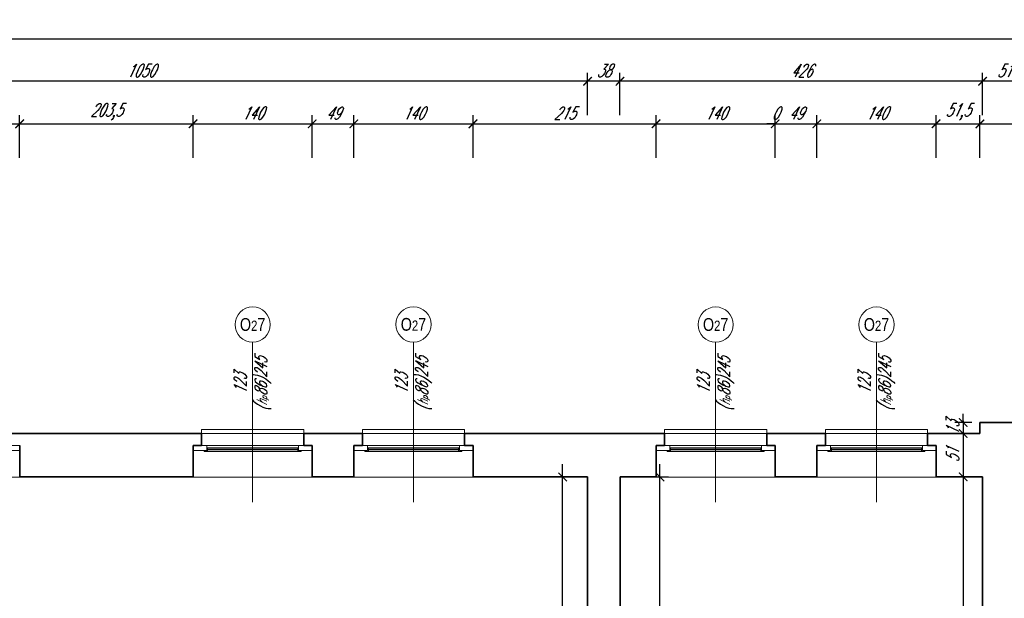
# Model space of a CAD drawing. Header units: millimetres. Extents: x 402 to 79005, y -7782 to 89952.
# Tile 191 of 256: x 26124 to 27281, y 32056 to 32735. Entities that reach past the tile are written whole.
import ezdxf

# ---------------------------------------------------------------- set-up
doc = ezdxf.new("R2010")
doc.units = ezdxf.units.MM
doc.header["$LTSCALE"] = 10
doc.linetypes.add('DASHED', pattern=[19.05, 12.7, -6.35])
doc.layers.get('0').update_dxf_attribs({"lineweight": 0})
doc.layers.get('Defpoints').update_dxf_attribs({"color": 253})
for name, color, linetype, lineweight in [('01 parter - ściany', 253, 'Continuous', 35), ('03-01_okna', 253, 'Continuous', 15), ('04-1_widok', 253, 'Continuous', 5), ('05-01_wymiary', 253, 'Continuous', 5), ('05-03_opis', 253, 'Continuous', 5)]:
    doc.layers.add(name, color=color, linetype=linetype, lineweight=lineweight)
doc.styles.add('ariel', font='ARIAL.TTF', dxfattribs={"width": 0.8})
doc.styles.add('ariel_wym', font='simplex.shx', dxfattribs={"width": 0.65, "oblique": 25})
doc.dimstyles.new('ariel 50', dxfattribs={"dimtxt": 15, "dimasz": 10, "dimexe": 10, "dimexo": 0, "dimgap": 5, "dimtad": 1, "dimdec": 1, "dimrnd": 0.5, "dimtxsty": 'ariel_wym', "dimblk": 'ARCHTICK', "dimcen": 2.5, "dimdle": 15, "dimazin": 0, "dimtfac": 1, "dimtdec": 1, "dimtix": 1, "dimtmove": 0, "dimatfit": 3, "dimldrblk": 'DOT', "dimfxl": 0, "dimarcsym": 0})
doc.dimstyles.new('ariel 50 wnętrze', dxfattribs={"dimtxt": 15, "dimasz": 10, "dimexe": 10, "dimexo": 0, "dimgap": 5, "dimtad": 1, "dimdec": 1, "dimrnd": 0.5, "dimtxsty": 'ariel_wym', "dimblk": 'ARCHTICK', "dimcen": 2.5, "dimdle": 15, "dimazin": 0, "dimtfac": 1, "dimtdec": 1, "dimtix": 1, "dimtmove": 0, "dimatfit": 3, "dimldrblk": 'DOT', "dimfxl": 0, "dimarcsym": 0})

# ---------------------------------------------------------------- blocks, each defined once
blk = doc.blocks.new('_ArchTick')
at = {"color": 0, "linetype": 'ByBlock', "const_width": 0.15}
blk.add_lwpolyline([(-0.5, -0.5), (0.5, 0.5)], dxfattribs=at)
blk = doc.blocks.new('*D1431')
at = {"layer": '05-01_wymiary', "color": 0, "lineweight": -2}
for p, q in [((25984.4, 32573.2), (25984.4, 32623.2)), ((26124.4, 32573.2), (26124.4, 32623.2)), ((25969.4, 32613.2), (26139.4, 32613.2))]:
    blk.add_line(p, q, dxfattribs=at)
at = {"layer": 'Defpoints', "color": 0}
for p in [(26124.4, 32613.2), (25984.4, 32198.4), (26124.4, 32198.3)]:
    blk.add_point(p, dxfattribs=at)
at = {"layer": '05-01_wymiary', "color": 0, "lineweight": -2, "xscale": 10, "yscale": 10, "zscale": 10, "rotation": 180}
blk.add_blockref('_ArchTick', (25984.4, 32613.2), dxfattribs=at)
at = {"layer": '05-01_wymiary', "color": 0, "lineweight": -2, "xscale": 10, "yscale": 10, "zscale": 10}
blk.add_blockref('_ArchTick', (26124.4, 32613.2), dxfattribs=at)
at = {"layer": '05-01_wymiary', "color": 0, "insert": (26054.4, 32625.7), "char_height": 15, "attachment_point": 5, "style": 'ariel_wym'}
blk.add_mtext('140', dxfattribs=at)
blk = doc.blocks.new('_Dot')
at = {"color": 0, "linetype": 'ByBlock', "lineweight": -2}
blk.add_line((-0.5, 0), (-1, 0), dxfattribs=at)
at = {"color": 0, "linetype": 'ByBlock', "const_width": 0.5}
blk.add_lwpolyline([(-0.25, 0, 1), (0.25, 0, 1)], format="xyb", close=True, dxfattribs=at)
blk = doc.blocks.new('*D1432')
at = {"layer": '05-01_wymiary', "color": 0, "lineweight": -2}
for p, q in [((26124.4, 32573.2), (26124.4, 32623.2)), ((26328.1, 32573.2), (26328.1, 32623.2)), ((26109.4, 32613.2), (26343.1, 32613.2))]:
    blk.add_line(p, q, dxfattribs=at)
at = {"layer": 'Defpoints', "color": 0}
for p in [(26328.1, 32613.2), (26124.4, 32198.3), (26328.1, 32198.4)]:
    blk.add_point(p, dxfattribs=at)
at = {"layer": '05-01_wymiary', "color": 0, "lineweight": -2, "xscale": 10, "yscale": 10, "zscale": 10, "rotation": 180}
blk.add_blockref('_ArchTick', (26124.4, 32613.2), dxfattribs=at)
at = {"layer": '05-01_wymiary', "color": 0, "lineweight": -2, "xscale": 10, "yscale": 10, "zscale": 10}
blk.add_blockref('_ArchTick', (26328.1, 32613.2), dxfattribs=at)
at = {"layer": '05-01_wymiary', "color": 0, "insert": (26226.3, 32627.1), "char_height": 15, "attachment_point": 5, "style": 'ariel_wym'}
blk.add_mtext('203,5', dxfattribs=at)
blk = doc.blocks.new('*D1433')
at = {"layer": '05-01_wymiary', "color": 0, "lineweight": -2}
for p, q in [((26328.1, 32573.2), (26328.1, 32623.2)), ((26468.1, 32573.2), (26468.1, 32623.2)), ((26313.1, 32613.2), (26483.1, 32613.2))]:
    blk.add_line(p, q, dxfattribs=at)
at = {"layer": 'Defpoints', "color": 0}
for p in [(26468.1, 32613.2), (26328.1, 32198.4), (26468.1, 32198.3)]:
    blk.add_point(p, dxfattribs=at)
at = {"layer": '05-01_wymiary', "color": 0, "lineweight": -2, "xscale": 10, "yscale": 10, "zscale": 10, "rotation": 180}
blk.add_blockref('_ArchTick', (26328.1, 32613.2), dxfattribs=at)
at = {"layer": '05-01_wymiary', "color": 0, "lineweight": -2, "xscale": 10, "yscale": 10, "zscale": 10}
blk.add_blockref('_ArchTick', (26468.1, 32613.2), dxfattribs=at)
at = {"layer": '05-01_wymiary', "color": 0, "insert": (26398.1, 32625.7), "char_height": 15, "attachment_point": 5, "style": 'ariel_wym'}
blk.add_mtext('140', dxfattribs=at)
blk = doc.blocks.new('*D1434')
at = {"layer": '05-01_wymiary', "color": 0, "lineweight": -2}
for p, q in [((26468.1, 32573.2), (26468.1, 32623.2)), ((26517.1, 32573.2), (26517.1, 32623.2)), ((26453.1, 32613.2), (26532.1, 32613.2))]:
    blk.add_line(p, q, dxfattribs=at)
at = {"layer": 'Defpoints', "color": 0}
for p in [(26517.1, 32613.2), (26468.1, 32198.3), (26517.1, 32198.4)]:
    blk.add_point(p, dxfattribs=at)
at = {"layer": '05-01_wymiary', "color": 0, "lineweight": -2, "xscale": 10, "yscale": 10, "zscale": 10, "rotation": 180}
blk.add_blockref('_ArchTick', (26468.1, 32613.2), dxfattribs=at)
at = {"layer": '05-01_wymiary', "color": 0, "lineweight": -2, "xscale": 10, "yscale": 10, "zscale": 10}
blk.add_blockref('_ArchTick', (26517.1, 32613.2), dxfattribs=at)
at = {"layer": '05-01_wymiary', "color": 0, "insert": (26492.6, 32625.7), "char_height": 15, "attachment_point": 5, "style": 'ariel_wym'}
blk.add_mtext('49', dxfattribs=at)
blk = doc.blocks.new('*D1435')
at = {"layer": '05-01_wymiary', "color": 0, "lineweight": -2}
for p, q in [((26517.1, 32573.2), (26517.1, 32623.2)), ((26657.1, 32573.2), (26657.1, 32623.2)), ((26502.1, 32613.2), (26672.1, 32613.2))]:
    blk.add_line(p, q, dxfattribs=at)
at = {"layer": 'Defpoints', "color": 0}
for p in [(26657.1, 32613.2), (26517.1, 32198.4), (26657.1, 32198.5)]:
    blk.add_point(p, dxfattribs=at)
at = {"layer": '05-01_wymiary', "color": 0, "lineweight": -2, "xscale": 10, "yscale": 10, "zscale": 10, "rotation": 180}
blk.add_blockref('_ArchTick', (26517.1, 32613.2), dxfattribs=at)
at = {"layer": '05-01_wymiary', "color": 0, "lineweight": -2, "xscale": 10, "yscale": 10, "zscale": 10}
blk.add_blockref('_ArchTick', (26657.1, 32613.2), dxfattribs=at)
at = {"layer": '05-01_wymiary', "color": 0, "insert": (26587.1, 32625.7), "char_height": 15, "attachment_point": 5, "style": 'ariel_wym'}
blk.add_mtext('140', dxfattribs=at)
blk = doc.blocks.new('*D1436')
at = {"layer": '05-01_wymiary', "color": 0, "lineweight": -2}
for p, q in [((26657.1, 32573.2), (26657.1, 32623.2)), ((26872.2, 32573.2), (26872.2, 32623.2)), ((26642.1, 32613.2), (26887.2, 32613.2))]:
    blk.add_line(p, q, dxfattribs=at)
at = {"layer": 'Defpoints', "color": 0}
for p in [(26872.2, 32613.2), (26657.1, 32198.5), (26872.2, 32198.4)]:
    blk.add_point(p, dxfattribs=at)
at = {"layer": '05-01_wymiary', "color": 0, "lineweight": -2, "xscale": 10, "yscale": 10, "zscale": 10, "rotation": 180}
blk.add_blockref('_ArchTick', (26657.1, 32613.2), dxfattribs=at)
at = {"layer": '05-01_wymiary', "color": 0, "lineweight": -2, "xscale": 10, "yscale": 10, "zscale": 10}
blk.add_blockref('_ArchTick', (26872.2, 32613.2), dxfattribs=at)
at = {"layer": '05-01_wymiary', "color": 0, "insert": (26764.7, 32625.7), "char_height": 15, "attachment_point": 5, "style": 'ariel_wym'}
blk.add_mtext('215', dxfattribs=at)
blk = doc.blocks.new('*D1437')
at = {"layer": '05-01_wymiary', "color": 0, "lineweight": -2}
for p, q in [((26872.2, 32573.2), (26872.2, 32623.2)), ((27012.2, 32573.2), (27012.2, 32623.2)), ((26857.2, 32613.2), (27027.2, 32613.2))]:
    blk.add_line(p, q, dxfattribs=at)
at = {"layer": 'Defpoints', "color": 0}
for p in [(27012.2, 32613.2), (26872.2, 32198.4), (27012.2, 32198.3)]:
    blk.add_point(p, dxfattribs=at)
at = {"layer": '05-01_wymiary', "color": 0, "lineweight": -2, "xscale": 10, "yscale": 10, "zscale": 10, "rotation": 180}
blk.add_blockref('_ArchTick', (26872.2, 32613.2), dxfattribs=at)
at = {"layer": '05-01_wymiary', "color": 0, "lineweight": -2, "xscale": 10, "yscale": 10, "zscale": 10}
blk.add_blockref('_ArchTick', (27012.2, 32613.2), dxfattribs=at)
at = {"layer": '05-01_wymiary', "color": 0, "insert": (26942.2, 32625.7), "char_height": 15, "attachment_point": 5, "style": 'ariel_wym'}
blk.add_mtext('140', dxfattribs=at)
blk = doc.blocks.new('*D1438')
at = {"layer": '05-01_wymiary', "color": 0, "lineweight": -2}
for p, q in [((27012.2, 32573.2), (27012.2, 32623.2)), ((27012.2, 32573.2), (27012.2, 32623.2)), ((27012.2, 32613.2), (27002.2, 32613.2)), ((27012.2, 32613.2), (27012.2, 32613.2)), ((27012.2, 32613.2), (27022.2, 32613.2))]:
    blk.add_line(p, q, dxfattribs=at)
at = {"layer": 'Defpoints', "color": 0}
for p in [(27012.2, 32613.2), (27012.2, 32198.5), (27012.2, 32198.3)]:
    blk.add_point(p, dxfattribs=at)
at = {"layer": '05-01_wymiary', "color": 0, "lineweight": -2, "xscale": 10, "yscale": 10, "zscale": 10}
blk.add_blockref('_ArchTick', (27012.2, 32613.2), dxfattribs=at)
at = {"layer": '05-01_wymiary', "color": 0, "lineweight": -2, "xscale": 10, "yscale": 10, "zscale": 10, "rotation": 180}
blk.add_blockref('_ArchTick', (27012.2, 32613.2), dxfattribs=at)
at = {"layer": '05-01_wymiary', "color": 0, "insert": (27012.2, 32625.7), "char_height": 15, "attachment_point": 5, "style": 'ariel_wym'}
blk.add_mtext('0', dxfattribs=at)
blk = doc.blocks.new('*D1439')
at = {"layer": '05-01_wymiary', "color": 0, "lineweight": -2}
for p, q in [((27012.2, 32573.2), (27012.2, 32623.2)), ((27061.2, 32573.2), (27061.2, 32623.2)), ((26997.2, 32613.2), (27076.2, 32613.2))]:
    blk.add_line(p, q, dxfattribs=at)
at = {"layer": 'Defpoints', "color": 0}
for p in [(27061.2, 32613.2), (27012.2, 32198.5), (27061.2, 32198.4)]:
    blk.add_point(p, dxfattribs=at)
at = {"layer": '05-01_wymiary', "color": 0, "lineweight": -2, "xscale": 10, "yscale": 10, "zscale": 10, "rotation": 180}
blk.add_blockref('_ArchTick', (27012.2, 32613.2), dxfattribs=at)
at = {"layer": '05-01_wymiary', "color": 0, "lineweight": -2, "xscale": 10, "yscale": 10, "zscale": 10}
blk.add_blockref('_ArchTick', (27061.2, 32613.2), dxfattribs=at)
at = {"layer": '05-01_wymiary', "color": 0, "insert": (27036.7, 32625.7), "char_height": 15, "attachment_point": 5, "style": 'ariel_wym'}
blk.add_mtext('49', dxfattribs=at)
blk = doc.blocks.new('*D1440')
at = {"layer": '05-01_wymiary', "color": 0, "lineweight": -2}
for p, q in [((27061.2, 32573.2), (27061.2, 32623.2)), ((27201.2, 32573.2), (27201.2, 32623.2)), ((27046.2, 32613.2), (27216.2, 32613.2))]:
    blk.add_line(p, q, dxfattribs=at)
at = {"layer": 'Defpoints', "color": 0}
for p in [(27201.2, 32613.2), (27061.2, 32198.4), (27201.2, 32198.3)]:
    blk.add_point(p, dxfattribs=at)
at = {"layer": '05-01_wymiary', "color": 0, "lineweight": -2, "xscale": 10, "yscale": 10, "zscale": 10, "rotation": 180}
blk.add_blockref('_ArchTick', (27061.2, 32613.2), dxfattribs=at)
at = {"layer": '05-01_wymiary', "color": 0, "lineweight": -2, "xscale": 10, "yscale": 10, "zscale": 10}
blk.add_blockref('_ArchTick', (27201.2, 32613.2), dxfattribs=at)
at = {"layer": '05-01_wymiary', "color": 0, "insert": (27131.2, 32625.7), "char_height": 15, "attachment_point": 5, "style": 'ariel_wym'}
blk.add_mtext('140', dxfattribs=at)
blk = doc.blocks.new('*D1441')
at = {"layer": '05-01_wymiary', "color": 0, "lineweight": -2}
for p, q in [((27201.2, 32573.2), (27201.2, 32623.2)), ((27252.8, 32573.2), (27252.8, 32623.2)), ((27186.2, 32613.2), (27267.8, 32613.2))]:
    blk.add_line(p, q, dxfattribs=at)
at = {"layer": 'Defpoints', "color": 0}
for p in [(27252.8, 32613.2), (27252.8, 32262.5), (27201.2, 32198.3)]:
    blk.add_point(p, dxfattribs=at)
at = {"layer": '05-01_wymiary', "color": 0, "lineweight": -2, "xscale": 10, "yscale": 10, "zscale": 10, "rotation": 180}
blk.add_blockref('_ArchTick', (27201.2, 32613.2), dxfattribs=at)
at = {"layer": '05-01_wymiary', "color": 0, "lineweight": -2, "xscale": 10, "yscale": 10, "zscale": 10}
blk.add_blockref('_ArchTick', (27252.8, 32613.2), dxfattribs=at)
at = {"layer": '05-01_wymiary', "color": 0, "insert": (27227, 32627.1), "char_height": 15, "attachment_point": 5, "style": 'ariel_wym'}
blk.add_mtext('51,5', dxfattribs=at)
blk = doc.blocks.new('*D1442')
at = {"layer": '05-01_wymiary', "color": 0, "lineweight": -2}
for p, q in [((27252.8, 32573.2), (27252.8, 32623.2)), ((27448.1, 32573.2), (27448.1, 32623.2)), ((27237.8, 32613.2), (27463.1, 32613.2))]:
    blk.add_line(p, q, dxfattribs=at)
at = {"layer": 'Defpoints', "color": 0}
for p in [(27448.1, 32613.2), (27252.8, 32262.5), (27448.1, 32262.5)]:
    blk.add_point(p, dxfattribs=at)
at = {"layer": '05-01_wymiary', "color": 0, "lineweight": -2, "xscale": 10, "yscale": 10, "zscale": 10, "rotation": 180}
blk.add_blockref('_ArchTick', (27252.8, 32613.2), dxfattribs=at)
at = {"layer": '05-01_wymiary', "color": 0, "lineweight": -2, "xscale": 10, "yscale": 10, "zscale": 10}
blk.add_blockref('_ArchTick', (27448.1, 32613.2), dxfattribs=at)
at = {"layer": '05-01_wymiary', "color": 0, "insert": (27350.5, 32627.1), "char_height": 15, "attachment_point": 5, "style": 'ariel_wym'}
blk.add_mtext('195,5', dxfattribs=at)
blk = doc.blocks.new('*D1455')
at = {"layer": '05-01_wymiary', "color": 0, "lineweight": -2}
for p, q in [((27255.9, 32623.2), (27255.9, 32673.2)), ((27306.9, 32623.2), (27306.9, 32673.2)), ((27321.9, 32663.2), (27240.9, 32663.2))]:
    blk.add_line(p, q, dxfattribs=at)
at = {"layer": 'Defpoints', "color": 0}
for p in [(27255.9, 32663.2), (27255.9, 32198.5), (27306.9, 32143.7)]:
    blk.add_point(p, dxfattribs=at)
at = {"layer": '05-01_wymiary', "color": 0, "lineweight": -2, "xscale": 10, "yscale": 10, "zscale": 10, "rotation": 180}
blk.add_blockref('_ArchTick', (27255.9, 32663.2), dxfattribs=at)
at = {"layer": '05-01_wymiary', "color": 0, "lineweight": -2, "xscale": 10, "yscale": 10, "zscale": 10}
blk.add_blockref('_ArchTick', (27306.9, 32663.2), dxfattribs=at)
at = {"layer": '05-01_wymiary', "color": 0, "insert": (27281.4, 32675.7), "char_height": 15, "attachment_point": 5, "style": 'ariel_wym'}
blk.add_mtext('51', dxfattribs=at)
blk = doc.blocks.new('*D1456')
at = {"layer": '05-01_wymiary', "color": 0, "lineweight": -2}
for p, q in [((26829.8, 32623.2), (26829.8, 32673.2)), ((27255.9, 32623.2), (27255.9, 32673.2)), ((27270.9, 32663.2), (26814.8, 32663.2))]:
    blk.add_line(p, q, dxfattribs=at)
at = {"layer": 'Defpoints', "color": 0}
for p in [(26829.8, 32663.2), (26829.8, 32198.5), (27255.9, 32198.5)]:
    blk.add_point(p, dxfattribs=at)
at = {"layer": '05-01_wymiary', "color": 0, "lineweight": -2, "xscale": 10, "yscale": 10, "zscale": 10, "rotation": 180}
blk.add_blockref('_ArchTick', (26829.8, 32663.2), dxfattribs=at)
at = {"layer": '05-01_wymiary', "color": 0, "lineweight": -2, "xscale": 10, "yscale": 10, "zscale": 10}
blk.add_blockref('_ArchTick', (27255.9, 32663.2), dxfattribs=at)
at = {"layer": '05-01_wymiary', "color": 0, "insert": (27042.9, 32675.7), "char_height": 15, "attachment_point": 5, "style": 'ariel_wym'}
blk.add_mtext('426', dxfattribs=at)
blk = doc.blocks.new('*D1457')
at = {"layer": '05-01_wymiary', "color": 0, "lineweight": -2}
for p, q in [((26791.8, 32623.2), (26791.8, 32673.2)), ((26829.8, 32623.2), (26829.8, 32673.2)), ((26844.8, 32663.2), (26776.8, 32663.2))]:
    blk.add_line(p, q, dxfattribs=at)
at = {"layer": 'Defpoints', "color": 0}
for p in [(26791.8, 32663.2), (26791.8, 32198.5), (26829.8, 32198.5)]:
    blk.add_point(p, dxfattribs=at)
at = {"layer": '05-01_wymiary', "color": 0, "lineweight": -2, "xscale": 10, "yscale": 10, "zscale": 10, "rotation": 180}
blk.add_blockref('_ArchTick', (26791.8, 32663.2), dxfattribs=at)
at = {"layer": '05-01_wymiary', "color": 0, "lineweight": -2, "xscale": 10, "yscale": 10, "zscale": 10}
blk.add_blockref('_ArchTick', (26829.8, 32663.2), dxfattribs=at)
at = {"layer": '05-01_wymiary', "color": 0, "insert": (26810.8, 32675.7), "char_height": 15, "attachment_point": 5, "style": 'ariel_wym'}
blk.add_mtext('38', dxfattribs=at)
blk = doc.blocks.new('*D1458')
at = {"layer": '05-01_wymiary', "color": 0, "lineweight": -2}
for p, q in [((25741.8, 32623.2), (25741.8, 32673.2)), ((26791.8, 32623.2), (26791.8, 32673.2)), ((26806.8, 32663.2), (25726.8, 32663.2))]:
    blk.add_line(p, q, dxfattribs=at)
at = {"layer": 'Defpoints', "color": 0}
for p in [(25741.8, 32663.2), (25741.8, 32198.5), (26791.8, 32198.5)]:
    blk.add_point(p, dxfattribs=at)
at = {"layer": '05-01_wymiary', "color": 0, "lineweight": -2, "xscale": 10, "yscale": 10, "zscale": 10, "rotation": 180}
blk.add_blockref('_ArchTick', (25741.8, 32663.2), dxfattribs=at)
at = {"layer": '05-01_wymiary', "color": 0, "lineweight": -2, "xscale": 10, "yscale": 10, "zscale": 10}
blk.add_blockref('_ArchTick', (26791.8, 32663.2), dxfattribs=at)
at = {"layer": '05-01_wymiary', "color": 0, "insert": (26266.8, 32675.7), "char_height": 15, "attachment_point": 5, "style": 'ariel_wym'}
blk.add_mtext('1050', dxfattribs=at)
blk = doc.blocks.new('*D1473')
at = {"layer": '05-01_wymiary', "color": 0, "lineweight": -2}
for p, q in [((22901.9, 32673.2), (22901.9, 32723.2)), ((27448.1, 32673.2), (27448.1, 32723.2)), ((22886.9, 32713.2), (27463.1, 32713.2))]:
    blk.add_line(p, q, dxfattribs=at)
at = {"layer": 'Defpoints', "color": 0}
for p in [(27448.1, 32713.2), (27448.1, 32262.5), (22901.9, 32249.5)]:
    blk.add_point(p, dxfattribs=at)
at = {"layer": '05-01_wymiary', "color": 0, "lineweight": -2, "xscale": 10, "yscale": 10, "zscale": 10, "rotation": 180}
blk.add_blockref('_ArchTick', (22901.9, 32713.2), dxfattribs=at)
at = {"layer": '05-01_wymiary', "color": 0, "lineweight": -2, "xscale": 10, "yscale": 10, "zscale": 10}
blk.add_blockref('_ArchTick', (27448.1, 32713.2), dxfattribs=at)
at = {"layer": '05-01_wymiary', "color": 0, "insert": (25175, 32725.7), "char_height": 15, "attachment_point": 5, "style": 'ariel_wym'}
blk.add_mtext('4546', dxfattribs=at)
blk = doc.blocks.new('*D1240')
at = {"layer": '05-01_wymiary', "color": 0, "lineweight": -2}
for p, q in [((26876.8, 31537.2), (26876.8, 32213.5)), ((26866.8, 32198.5), (26886.8, 32198.5)), ((26866.8, 31552.2), (26886.8, 31552.2))]:
    blk.add_line(p, q, dxfattribs=at)
at = {"layer": 'Defpoints', "color": 0}
for p in [(26829.8, 32198.5), (26876.8, 32198.5), (26829.8, 31552.2)]:
    blk.add_point(p, dxfattribs=at)
at = {"layer": '05-01_wymiary', "color": 0, "lineweight": -2, "xscale": 10, "yscale": 10, "zscale": 10}
for p, rotation in [((26876.8, 32198.5), 90), ((26876.8, 31552.2), 270)]:
    blk.add_blockref('_ArchTick', p, dxfattribs=dict(at, rotation=rotation))
at = {"layer": '05-01_wymiary', "color": 0, "insert": (26862.8, 31875.3), "char_height": 15, "attachment_point": 5, "rotation": 90, "style": 'ariel_wym'}
blk.add_mtext('646,5', dxfattribs=at)
blk = doc.blocks.new('*D1241')
at = {"layer": '05-01_wymiary', "color": 0, "lineweight": -2}
for p, q in [((27233.1, 32262.5), (27233.1, 32272.5)), ((27243.1, 32262.5), (27223.1, 32262.5)), ((27233.1, 32262.5), (27233.1, 32249.5)), ((27243.1, 32249.5), (27223.1, 32249.5)), ((27233.1, 32249.5), (27233.1, 32239.5))]:
    blk.add_line(p, q, dxfattribs=at)
at = {"layer": 'Defpoints', "color": 0}
for p in [(27252.8, 32262.5), (27233.1, 32249.5), (27252.8, 32249.5)]:
    blk.add_point(p, dxfattribs=at)
at = {"layer": '05-01_wymiary', "color": 0, "lineweight": -2, "xscale": 10, "yscale": 10, "zscale": 10}
for p, rotation in [((27233.1, 32262.5), 270), ((27233.1, 32249.5), 90)]:
    blk.add_blockref('_ArchTick', p, dxfattribs=dict(at, rotation=rotation))
at = {"layer": '05-01_wymiary', "color": 0, "insert": (27220.6, 32256), "char_height": 15, "attachment_point": 5, "rotation": 90, "style": 'ariel_wym'}
blk.add_mtext('13', dxfattribs=at)
blk = doc.blocks.new('*D1242')
at = {"layer": '05-01_wymiary', "color": 0, "lineweight": -2}
for p, q in [((27233.1, 32264.5), (27233.1, 32183.5)), ((27243.1, 32249.5), (27223.1, 32249.5)), ((27243.1, 32198.5), (27223.1, 32198.5))]:
    blk.add_line(p, q, dxfattribs=at)
at = {"layer": 'Defpoints', "color": 0}
for p in [(27252.8, 32249.5), (27233.1, 32198.5), (27255.9, 32198.5)]:
    blk.add_point(p, dxfattribs=at)
at = {"layer": '05-01_wymiary', "color": 0, "lineweight": -2, "xscale": 10, "yscale": 10, "zscale": 10}
for p, rotation in [((27233.1, 32249.5), 90), ((27233.1, 32198.5), 270)]:
    blk.add_blockref('_ArchTick', p, dxfattribs=dict(at, rotation=rotation))
at = {"layer": '05-01_wymiary', "color": 0, "insert": (27220.6, 32224), "char_height": 15, "attachment_point": 5, "rotation": 90, "style": 'ariel_wym'}
blk.add_mtext('51', dxfattribs=at)
blk = doc.blocks.new('*D1243')
at = {"layer": '05-01_wymiary', "color": 0, "lineweight": -2}
for p, q in [((27233.1, 32213.5), (27233.1, 31537.2)), ((27243.1, 32198.5), (27223.1, 32198.5)), ((27243.1, 31552.2), (27223.1, 31552.2))]:
    blk.add_line(p, q, dxfattribs=at)
at = {"layer": 'Defpoints', "color": 0}
for p in [(27255.9, 32198.5), (27233.1, 31552.2), (27255.9, 31552.2)]:
    blk.add_point(p, dxfattribs=at)
at = {"layer": '05-01_wymiary', "color": 0, "lineweight": -2, "xscale": 10, "yscale": 10, "zscale": 10}
for p, rotation in [((27233.1, 32198.5), 90), ((27233.1, 31552.2), 270)]:
    blk.add_blockref('_ArchTick', p, dxfattribs=dict(at, rotation=rotation))
at = {"layer": '05-01_wymiary', "color": 0, "insert": (27219.1, 31875.3), "char_height": 15, "attachment_point": 5, "rotation": 90, "style": 'ariel_wym'}
blk.add_mtext('646,5', dxfattribs=at)
blk = doc.blocks.new('*D1247')
at = {"layer": '05-01_wymiary', "color": 0, "lineweight": -2}
for p, q in [((26762.4, 31431.9), (26762.4, 32213.5)), ((26772.4, 32198.5), (26752.4, 32198.5)), ((26772.4, 31446.9), (26752.4, 31446.9))]:
    blk.add_line(p, q, dxfattribs=at)
at = {"layer": 'Defpoints', "color": 0}
for p in [(26762.4, 32198.5), (26791.8, 32198.5), (26791.8, 31446.9)]:
    blk.add_point(p, dxfattribs=at)
at = {"layer": '05-01_wymiary', "color": 0, "lineweight": -2, "xscale": 10, "yscale": 10, "zscale": 10}
for p, rotation in [((26762.4, 32198.5), 90), ((26762.4, 31446.9), 270)]:
    blk.add_blockref('_ArchTick', p, dxfattribs=dict(at, rotation=rotation))
at = {"layer": '05-01_wymiary', "color": 0, "insert": (26748.5, 31822.7), "char_height": 15, "attachment_point": 5, "rotation": 90, "style": 'ariel_wym'}
blk.add_mtext('751,5', dxfattribs=at)

msp = doc.modelspace()

# ---------------------------------------------------------------- linework, layer by layer
at = {"layer": '01 parter - ściany'}
for p, q in [((27448.11, 32262.5), (27252.83, 32262.5)), ((27252.83, 32249.5), (27252.83, 32262.5)), ((26338.12, 32249.5), (26114.44, 32249.5)), ((26338.12, 32249.56), (26338.12, 32235.52)), ((26458.14, 32249.56), (26458.14, 32235.5)), ((26527.12, 32249.5), (26458.14, 32249.5)), ((26527.12, 32249.56), (26527.12, 32235.52)), ((26647.14, 32249.56), (26647.14, 32235.5)), ((26882.19, 32249.5), (26647.14, 32249.5)), ((26882.19, 32249.56), (26882.19, 32235.52)), ((27002.21, 32249.56), (27002.21, 32235.5)), ((27071.19, 32249.5), (27002.21, 32249.5)), ((27071.19, 32249.56), (27071.19, 32235.52)), ((27191.21, 32249.56), (27191.21, 32235.5)), ((27252.83, 32249.5), (27191.21, 32249.5)), ((26124.45, 32198.5), (26124.44, 32235.5)), ((26328.15, 32198.5), (26328.15, 32235.52)), ((26338.12, 32235.52), (26328.15, 32235.52)), ((26468.12, 32235.52), (26458.14, 32235.52)), ((26468.15, 32198.5), (26468.14, 32235.5)), ((26517.15, 32198.5), (26517.15, 32235.52)), ((26527.12, 32235.52), (26517.15, 32235.52)), ((26657.12, 32235.52), (26647.14, 32235.52)), ((26657.15, 32198.5), (26657.14, 32235.5)), ((26872.22, 32198.5), (26872.22, 32235.52)), ((26882.19, 32235.52), (26872.22, 32235.52)), ((27012.18, 32235.52), (27002.21, 32235.52)), ((27012.22, 32198.5), (27012.21, 32235.5)), ((27061.22, 32198.5), (27061.22, 32235.52)), ((27071.19, 32235.52), (27061.22, 32235.52)), ((27201.18, 32235.52), (27191.21, 32235.52)), ((27201.22, 32198.5), (27201.21, 32235.5)), ((26328.15, 32198.5), (26124.45, 32198.5)), ((26517.15, 32198.5), (26468.15, 32198.5)), ((26791.83, 32198.5), (26657.15, 32198.5)), ((26791.83, 32198.5), (26791.83, 31446.94)), ((26872.22, 32198.5), (26829.83, 32198.5)), ((26829.83, 32198.5), (26829.83, 31552.18)), ((27061.22, 32198.5), (27012.22, 32198.5)), ((27255.9, 32198.5), (27201.22, 32198.5)), ((27255.9, 32198.5), (27255.9, 31552.18))]:
    msp.add_line(p, q, dxfattribs=at)
at = {"layer": '03-01_okna', "linetype": 'Continuous', "lineweight": 0}
for p, q in [((26338.12, 32249.37), (26338.12, 32254.37)), ((26458.17, 32254.35), (26338.12, 32254.37)), ((26458.17, 32249.35), (26458.17, 32254.35)), ((26527.12, 32249.37), (26527.12, 32254.37)), ((26647.17, 32254.35), (26527.12, 32254.37)), ((26647.17, 32249.35), (26647.17, 32254.35)), ((26882.19, 32249.37), (26882.19, 32254.37)), ((27002.24, 32254.35), (26882.19, 32254.37)), ((27002.24, 32249.35), (27002.24, 32254.35)), ((27071.19, 32249.37), (27071.19, 32254.37)), ((27191.24, 32254.35), (27071.19, 32254.37)), ((27191.24, 32249.35), (27191.24, 32254.35)), ((26344.15, 32235.52), (26452.14, 32235.5)), ((26533.15, 32235.52), (26641.14, 32235.5)), ((26888.22, 32235.52), (26996.21, 32235.5)), ((27077.22, 32235.52), (27185.21, 32235.5)), ((26452.14, 32232.5), (26344.15, 32232.52)), ((26345.15, 32228.52), (26345.15, 32232.52)), ((26451.14, 32231), (26345.15, 32231.02)), ((26451.14, 32230.5), (26345.15, 32230.52)), ((26451.14, 32228.5), (26451.14, 32232.5)), ((26641.14, 32232.5), (26533.15, 32232.52)), ((26534.15, 32228.52), (26534.15, 32232.52)), ((26640.14, 32231), (26534.15, 32231.02)), ((26640.14, 32230.5), (26534.15, 32230.52)), ((26640.14, 32228.5), (26640.14, 32232.5)), ((26996.21, 32232.5), (26888.22, 32232.52)), ((26889.22, 32228.52), (26889.22, 32232.52)), ((26995.21, 32231), (26889.22, 32231.02)), ((26995.21, 32230.5), (26889.22, 32230.52)), ((26995.21, 32228.5), (26995.21, 32232.5)), ((27185.21, 32232.5), (27077.22, 32232.52)), ((27078.22, 32228.52), (27078.22, 32232.52)), ((27184.21, 32231), (27078.22, 32231.02)), ((27184.21, 32230.5), (27078.22, 32230.52)), ((27184.21, 32228.5), (27184.21, 32232.5))]:
    msp.add_line(p, q, dxfattribs=at)
at = {"layer": '03-01_okna', "linetype": 'DASHED'}
for p, q in [((26458.17, 32249.35), (26338.12, 32249.37)), ((26647.17, 32249.35), (26527.12, 32249.37)), ((27002.24, 32249.35), (26882.19, 32249.37)), ((27191.24, 32249.35), (27071.19, 32249.37))]:
    msp.add_line(p, q, dxfattribs=at)
at = {"layer": '03-01_okna', "linetype": 'Continuous', "lineweight": 0}
for points in [[(26108.44, 32229.5), (26124.44, 32229.5), (26124.44, 32235.5), (26108.44, 32235.5)], [(26328.15, 32229.52), (26344.15, 32229.52), (26344.15, 32235.52), (26328.15, 32235.52)], [(26452.14, 32229.5), (26468.14, 32229.5), (26468.14, 32235.5), (26452.14, 32235.5)], [(26517.15, 32229.52), (26533.15, 32229.52), (26533.15, 32235.52), (26517.15, 32235.52)], [(26641.14, 32229.5), (26657.14, 32229.5), (26657.14, 32235.5), (26641.14, 32235.5)], [(26872.22, 32229.52), (26888.22, 32229.52), (26888.22, 32235.52), (26872.22, 32235.52)], [(26996.21, 32229.5), (27012.21, 32229.5), (27012.21, 32235.5), (26996.21, 32235.5)], [(27061.22, 32229.52), (27077.22, 32229.52), (27077.22, 32235.52), (27061.22, 32235.52)], [(27185.21, 32229.5), (27201.21, 32229.5), (27201.21, 32235.5), (27185.21, 32235.5)]]:
    msp.add_lwpolyline(points, close=True, dxfattribs=at)
for points in [[(26455.14, 32229.5), (26455.14, 32228.5), (26341.15, 32228.52), (26341.15, 32229.52)], [(26644.14, 32229.5), (26644.14, 32228.5), (26530.15, 32228.52), (26530.15, 32229.52)], [(26999.21, 32229.5), (26999.21, 32228.5), (26885.22, 32228.52), (26885.22, 32229.52)], [(27188.21, 32229.5), (27188.21, 32228.5), (27074.22, 32228.52), (27074.22, 32229.52)]]:
    msp.add_lwpolyline(points, dxfattribs=at)
at = {"layer": '04-1_widok'}
for p, q in [((25984.42, 32198.37), (26124.44, 32198.35)), ((26328.12, 32198.37), (26468.14, 32198.35)), ((26517.12, 32198.37), (26657.14, 32198.35)), ((26872.18, 32198.37), (27012.21, 32198.35)), ((27061.18, 32198.37), (27201.21, 32198.35))]:
    msp.add_line(p, q, dxfattribs=at)
at = {"layer": '05-03_opis', "lineweight": 0}
for p, q in [((26398.15, 32168.75), (26398.15, 32356.77)), ((26587.15, 32168.89), (26587.15, 32356.91)), ((26942.22, 32168.75), (26942.22, 32356.77)), ((27131.22, 32168.75), (27131.22, 32356.77))]:
    msp.add_line(p, q, dxfattribs=at)
for centre in [(26398.15, 32377.46), (26587.15, 32377.6), (26942.22, 32377.45), (27131.22, 32377.45)]:
    msp.add_circle(centre, 20.69, dxfattribs=at)

# ---------------------------------------------------------------- texts
at = {"layer": '05-03_opis', "lineweight": 0, "char_height": 15, "width": 75.1935, "attachment_point": 5, "style": 'ariel'}
for insert in [(26398.15, 32377.46), (26587.15, 32377.6), (26942.22, 32377.45), (27131.22, 32377.45)]:
    msp.add_mtext('O{\\H0.8x;2}7', dxfattribs=dict(at, insert=insert))
at = {"layer": '05-03_opis', "lineweight": 0, "char_height": 14.4, "width": 62.6613, "attachment_point": 5, "rotation": 90, "style": 'ariel_wym'}
for insert in [(26398.15, 32307.88), (26587.15, 32308.02), (26942.22, 32307.88), (27131.22, 32307.88)]:
    msp.add_mtext('123\\P({\\H0.8333x;h\\H0.6x;p}86)245', dxfattribs=dict(at, insert=insert))

# ---------------------------------------------------------------- dimensions: what is measured, and where the dimension line sits
at = {"layer": '05-01_wymiary'}
dim = msp.add_linear_dim(base=(27448.11, 32713.15), p1=(22901.87, 32249.5), p2=(27448.11, 32262.5), dimstyle='ariel 50', dxfattribs=at)
dim.commit()
dim.dimension.update_dxf_attribs({"geometry": '*D1473', "text_midpoint": (25174.99, 32725.65)})
for base, p1, p2, picture, middle in [((25741.83, 32663.15), (26791.83, 32198.5), (25741.83, 32198.5), '*D1458', (26266.83, 32675.65)), ((26791.83, 32663.15), (26829.83, 32198.5), (26791.83, 32198.5), '*D1457', (26810.83, 32675.65)), ((26829.83, 32663.15), (27255.9, 32198.5), (26829.83, 32198.5), '*D1456', (27042.87, 32675.65)), ((27255.9, 32663.15), (27306.9, 32143.71), (27255.9, 32198.5), '*D1455', (27281.4, 32675.65)), ((26124.44, 32613.15), (25984.42, 32198.37), (26124.44, 32198.35), '*D1431', (26054.43, 32625.65)), ((26328.12, 32613.15), (26124.44, 32198.35), (26328.12, 32198.37), '*D1432', (26226.28, 32627.08)), ((26468.14, 32613.15), (26328.12, 32198.37), (26468.14, 32198.35), '*D1433', (26398.13, 32625.65)), ((26517.12, 32613.15), (26468.14, 32198.35), (26517.12, 32198.37), '*D1434', (26492.63, 32625.65)), ((26657.15, 32613.15), (26517.12, 32198.37), (26657.15, 32198.5), '*D1435', (26587.13, 32625.65)), ((26872.18, 32613.15), (26657.15, 32198.5), (26872.18, 32198.37), '*D1436', (26764.67, 32625.65)), ((27012.21, 32613.15), (26872.18, 32198.37), (27012.21, 32198.35), '*D1437', (26942.2, 32625.65)), ((27061.18, 32613.15), (27012.22, 32198.5), (27061.18, 32198.37), '*D1439', (27036.7, 32625.65)), ((27012.22, 32613.15), (27012.21, 32198.35), (27012.22, 32198.5), '*D1438', (27012.21, 32625.65)), ((27201.21, 32613.15), (27061.18, 32198.37), (27201.21, 32198.35), '*D1440', (27131.2, 32625.65)), ((27252.83, 32613.15), (27201.21, 32198.35), (27252.83, 32262.5), '*D1441', (27227.02, 32627.08)), ((27448.11, 32613.15), (27252.83, 32262.5), (27448.11, 32262.5), '*D1442', (27350.47, 32627.08))]:
    dim = msp.add_linear_dim(base=base, p1=p1, p2=p2, dimstyle='ariel 50', override={"dimtmove": 1}, dxfattribs=at)
    dim.commit()
    dim.dimension.update_dxf_attribs({"geometry": picture, "text_midpoint": middle})
dim = msp.add_linear_dim(base=(27233.06, 32249.5), p1=(27252.83, 32262.5), p2=(27252.83, 32249.5), angle=90, dimstyle='ariel 50 wnętrze', dxfattribs=at)
dim.commit()
dim.dimension.update_dxf_attribs({"geometry": '*D1241', "text_midpoint": (27220.56, 32256)})
for base, p1, p2, picture, middle in [((27233.06, 32198.5), (27252.83, 32249.5), (27255.9, 32198.5), '*D1242', (27220.56, 32224)), ((26762.4, 32198.5), (26791.83, 31446.94), (26791.83, 32198.5), '*D1247', (26748.47, 31822.72)), ((26876.75, 32198.5), (26829.83, 31552.18), (26829.83, 32198.5), '*D1240', (26862.82, 31875.34)), ((27233.06, 31552.18), (27255.9, 32198.5), (27255.9, 31552.18), '*D1243', (27219.13, 31875.34))]:
    dim = msp.add_linear_dim(base=base, p1=p1, p2=p2, angle=90, dimstyle='ariel 50 wnętrze', override={"dimtmove": 1}, dxfattribs=at)
    dim.commit()
    dim.dimension.update_dxf_attribs({"geometry": picture, "text_midpoint": middle})

doc.saveas('drawing.dxf')
